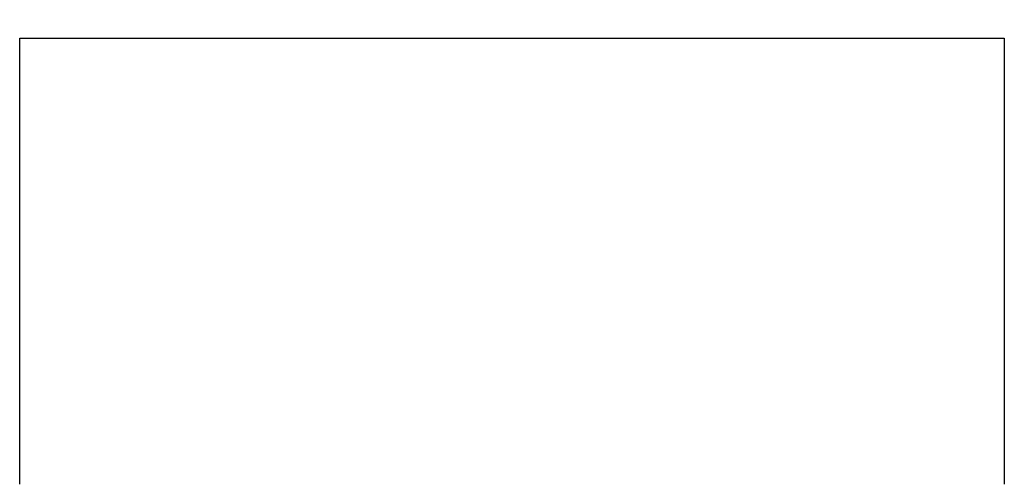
# Model space of a CAD drawing. Header units: inches. Extents: x 113 to 184, y 91 to 194.
# Tile 20 of 20: x 134 to 156, y 184 to 194. Entities that reach past the tile are written whole.
import ezdxf

# ---------------------------------------------------------------- set-up
doc = ezdxf.new("R2010")
doc.units = ezdxf.units.IN
doc.header["$MEASUREMENT"] = 0
doc.layers.add('N0', color=255, linetype='Continuous')

msp = doc.modelspace()

# ---------------------------------------------------------------- linework, layer by layer
at = {"layer": 'N0', "color": 255}
for p, q in [((134.489, 193.41), (155.524, 193.41)), ((134.489, 183.885), (134.489, 193.41)), ((155.524, 193.41), (155.524, 183.885))]:
    msp.add_line(p, q, dxfattribs=at)
for points in [[(134.886, 193.807, 2.052268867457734e-289, 2.052268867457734e-289, 0.123307), (134.844, 193.8, 2.052268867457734e-289, 2.052268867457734e-289, 0.028971), (134.753, 193.797, 2.052268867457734e-289, 2.052268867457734e-289, 0.118214), (134.657, 193.752, 2.052268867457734e-289, 2.052268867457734e-289, 0.057575), (134.579, 193.677, 2.052268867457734e-289, 2.052268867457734e-289, 0.062703), (134.518, 193.583, 2.052268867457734e-289, 2.052268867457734e-289, 0.116897), (134.493, 193.471, 2.052268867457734e-289, 2.052268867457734e-289, 0.066544), (134.489, 193.41, 2.052268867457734e-289, 2.052268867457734e-289, 0)], [(155.127, 193.807, 2.052268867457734e-289, 2.052268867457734e-289, -1), (153.113, 193.807, 2.052268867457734e-289, 2.052268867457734e-289, 0), (151.085, 193.807, 2.052268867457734e-289, 2.052268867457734e-289, 0), (149.062, 193.807, 2.052268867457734e-289, 2.052268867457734e-289, 0), (147.016, 193.807, 2.052268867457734e-289, 2.052268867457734e-289, 0), (145.007, 193.807, 2.052268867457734e-289, 2.052268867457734e-289, 0), (142.997, 193.807, 2.052268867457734e-289, 2.052268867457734e-289, 0), (140.951, 193.807, 2.052268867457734e-289, 2.052268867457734e-289, 0), (138.928, 193.807, 2.052268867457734e-289, 2.052268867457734e-289, 0), (136.901, 193.807, 2.052268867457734e-289, 2.052268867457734e-289, 0), (134.886, 193.807, 2.052268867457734e-289, 2.052268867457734e-289, 0)], [(155.524, 193.41, 2.052268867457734e-289, 2.052268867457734e-289, 0.117762), (155.517, 193.456, 2.052268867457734e-289, 2.052268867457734e-289, 0.059512), (155.509, 193.563, 2.052268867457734e-289, 2.052268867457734e-289, 0.105165), (155.457, 193.654, 2.052268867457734e-289, 2.052268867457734e-289, 0.056904), (155.376, 193.732, 2.052268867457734e-289, 2.052268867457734e-289, 0.070626), (155.278, 193.788, 2.052268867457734e-289, 2.052268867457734e-289, 0.096205), (155.19, 193.803, 2.052268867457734e-289, 2.052268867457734e-289, 0.06206), (155.127, 193.807, 2.052268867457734e-289, 2.052268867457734e-289, 0)]]:
    msp.add_lwpolyline(points, format="xyseb", dxfattribs=at)

doc.saveas('drawing.dxf')
